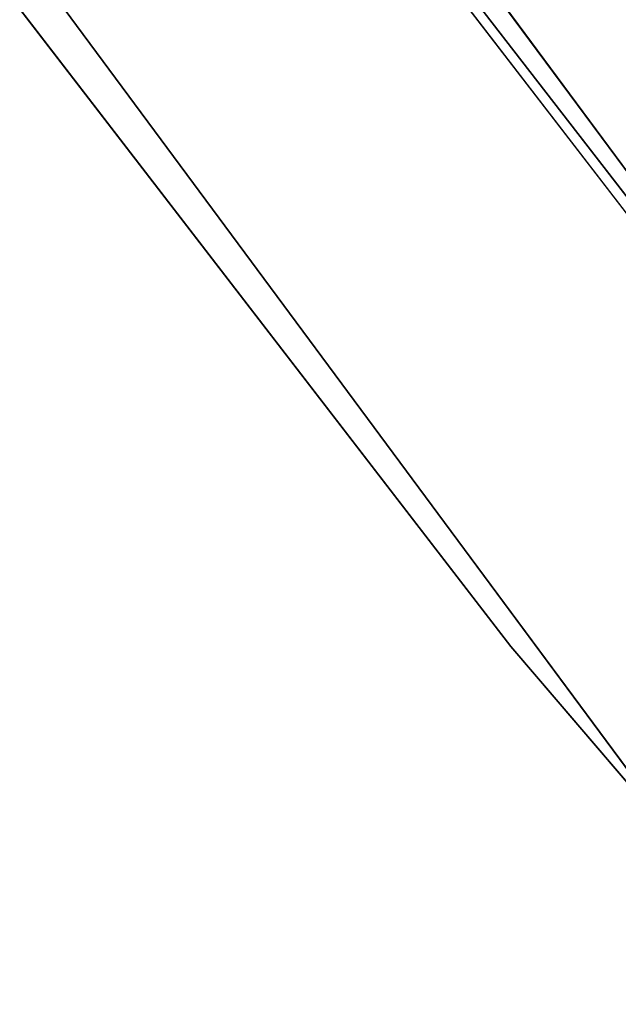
# Model space of a CAD drawing. Extents: x -775 to 775, y -775 to 775.
# Tile 63 of 256: x -583.33 to -578.28, y -473.16 to -464.86. Entities that reach past the tile are written whole.
import ezdxf

# ---------------------------------------------------------------- set-up
doc = ezdxf.new("R2010")
doc.units = 0
doc.layers.get('0').update_dxf_attribs({"color": 13, "linetype": 'CONTINUOUS'})

# ---------------------------------------------------------------- blocks, each defined once
blk = doc.blocks.new('OBJ_000001')
for p, q in [((-574.544, -471.098), (-618.4245, -411.819)), ((-574.544, -471.098, 3), (-618.4245, -411.819, 3)), ((-574.544, -471.098, 18.222), (-618.4245, -411.819, 18.222)), ((-574.544, -471.098, 38.9998), (-618.4245, -411.819, 38.9998)), ((-620.9215, -413.4818), (-576.8638, -473.0002)), ((-620.9215, -413.4818, 3), (-576.8638, -473.0002, 3)), ((-620.9215, -413.4818, 38.9998), (-576.8638, -473.0002, 38.9998)), ((-600.247, -437.8821), (-574.544, -471.098, 18.222)), ((-600.247, -437.8821), (-576.8616, -468.2571))]:
    blk.add_line(p, q)
at = {"color": 7}
mesh = blk.add_polyface(dxfattribs=at)
corners = [(-618.4245, -411.819, 3), (-574.544, -471.098), (-574.544, -471.098, 3), (-618.4245, -411.819)]
mesh.append_faces([[corners[k] for k in face] for face in [(0, 1, 2), (1, 0, 3)]], dxfattribs={"vtx0": -1, "color": 7})
mesh = blk.add_polyface(dxfattribs=at)
corners = [(-618.4245, -411.819, 18.222), (-600.247, -437.8821), (-574.544, -471.098, 18.222)]
mesh.append_faces([[corners[k] for k in face] for face in [(0, 1, 2)]], dxfattribs={"color": 7})
mesh = blk.add_polyface(dxfattribs=at)
corners = [(-618.4245, -411.819, 38.9998), (-574.544, -471.098, 18.222), (-574.544, -471.098, 38.9998), (-618.4245, -411.819, 18.222)]
mesh.append_faces([[corners[k] for k in face] for face in [(0, 1, 2), (1, 0, 3)]], dxfattribs={"vtx0": -1, "color": 7})
mesh = blk.add_polyface(dxfattribs=at)
corners = [(-620.9215, -413.4818, 3), (-576.8638, -473.0002, 38.9998), (-576.8638, -473.0002, 3), (-620.9215, -413.4818, 38.9998)]
mesh.append_faces([[corners[k] for k in face] for face in [(0, 1, 2), (1, 0, 3)]], dxfattribs={"vtx0": -1, "color": 7})
mesh = blk.add_polyface(dxfattribs=at)
corners = [(-600.247, -437.8821), (-576.8616, -468.2571), (-574.544, -471.098, 18.222)]
mesh.append_faces([[corners[k] for k in face] for face in [(0, 1, 2)]], dxfattribs={"color": 7})
blk = doc.blocks.new('OBJ_000002')
for p, q in [((-579.1908, -470.1478, 30.1627), (-602.6707, -439.6501, 30.1627)), ((-579.1908, -470.1478, 7), (-602.6707, -439.6501, 7)), ((-554.1609, -499.4113, 30.1627), (-579.1908, -470.1478, 30.1627)), ((-579.1908, -470.1478, 7), (-579.1908, -470.1478, 30.1627)), ((-554.1609, -499.4113, 7), (-579.1908, -470.1478, 7))]:
    blk.add_line(p, q)
at = {"color": 8}
mesh = blk.add_polyface(dxfattribs=at)
corners = [(-602.6707, -439.6501, 7), (-579.1908, -470.1478, 30.1627), (-579.1908, -470.1478, 7), (-602.6707, -439.6501, 30.1627)]
mesh.append_faces([[corners[k] for k in face] for face in [(0, 1, 2), (1, 0, 3)]], dxfattribs={"vtx0": -1, "color": 8})
mesh = blk.add_polyface(dxfattribs=at)
corners = [(-579.1908, -470.1478, 7), (-554.1609, -499.4113, 30.1627), (-554.1609, -499.4113, 7), (-579.1908, -470.1478, 30.1627)]
mesh.append_faces([[corners[k] for k in face] for face in [(0, 1, 2), (1, 0, 3)]], dxfattribs={"vtx0": -1, "color": 8})
blk = doc.blocks.new('SKPE74C')
for name in ['OBJ_000002', 'OBJ_000001']:
    blk.add_blockref(name, (0, 0))

msp = doc.modelspace()

# ---------------------------------------------------------------- block references
msp.add_blockref('SKPE74C', (0, 0))

doc.saveas('drawing.dxf')
